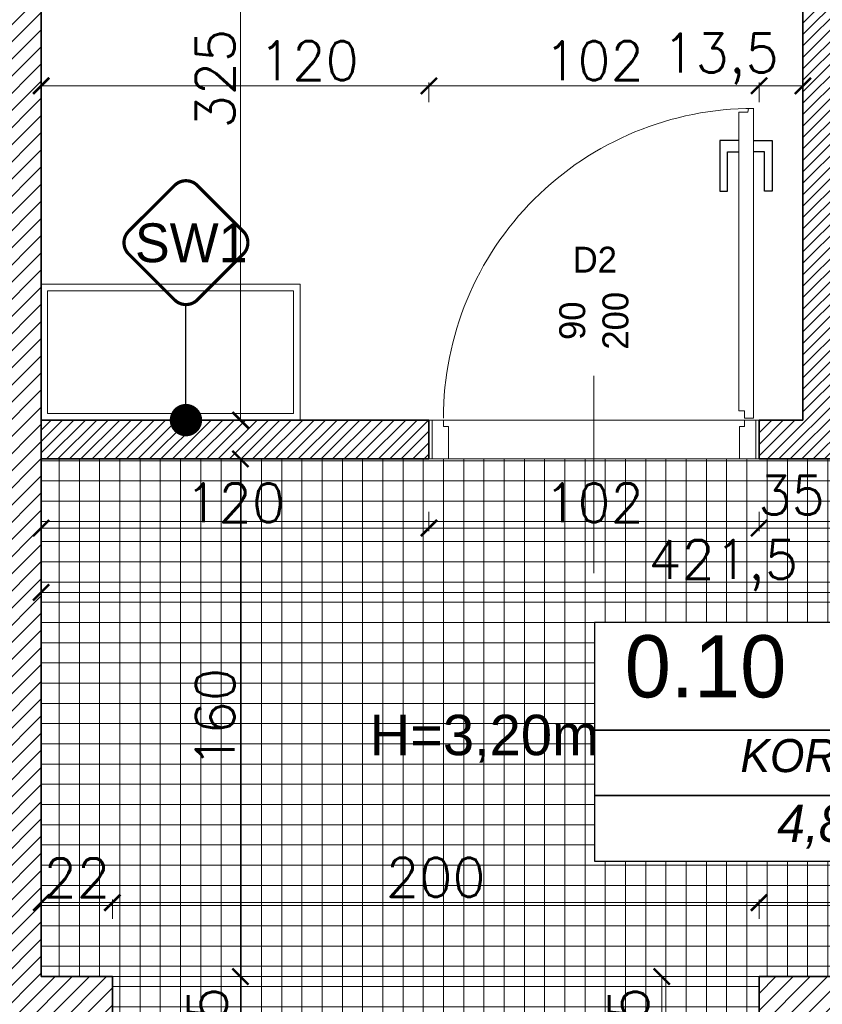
# Model space of a CAD drawing. Header units: millimetres. Extents: x -587 to 358276, y -26688 to 221215.
# Tile 206 of 256: x 11163 to 11411, y 10832 to 11136. Entities that reach past the tile are written whole.
import ezdxf
from ezdxf.lldxf.tags import DXFTag

# ---------------------------------------------------------------- set-up
doc = ezdxf.new("R2010")
doc.units = ezdxf.units.MM
doc.header["$MEASUREMENT"] = 0
for name, color, linetype, lineweight in [('A_istniejące ściany', 7, 'Continuous', 35), ('A_l.przerywana', 250, 'ICAD_ISO03W100', 9), ('A_opisy', 166, 'Continuous', 15), ('A_projektowane sciany', 5, 'Continuous', 35), ('A_wyposażenie', 7, 'Continuous', 9), ('l.przerywana', 104, 'ICAD_ISO03W100', 5), ('l.wypełnien', 253, 'Continuous', 5), ('Nowe_820-G Rysunki Obrazki_Nr_pióra__1', 7, 'Continuous', 13), ('wymiarowanie', 176, 'Continuous', 9)]:
    doc.layers.add(name, color=color, linetype=linetype, lineweight=lineweight)
for name, color, linetype in [('D-opis-elewacja', 104, 'Continuous'), ('D-opis-elewacje', 104, 'Continuous'), ('stolarka', 1, 'Continuous'), ('tabelki opis', 7, 'Continuous')]:
    doc.layers.add(name, color=color, linetype=linetype)
doc.styles.add('styl2', font='simplex.shx')
doc.styles.add('STYL_AUTOMATYCZNY_6', font='txt', dxfattribs={"width": 0.9924})
tags = doc.linetypes.add('ICAD_ISO03W100', pattern=[30, 12, -18]).pattern_tags.tags
tags[6:7] = [DXFTag(74, 4), DXFTag(75, 0), DXFTag(340, '0'), DXFTag(46, 1.0), DXFTag(50, 0.0), DXFTag(44, 0.0), DXFTag(45, 0.0)]
tags[4:5] = [DXFTag(74, 4), DXFTag(75, 0), DXFTag(340, '0'), DXFTag(46, 1.0), DXFTag(50, 0.0), DXFTag(44, 0.0), DXFTag(45, 0.0)]
doc.dimstyles.new('Skala 1-50', dxfattribs={"dimtxt": 12, "dimasz": 5, "dimexe": 1, "dimexo": 1, "dimgap": 1.5, "dimtad": 1, "dimdec": 1, "dimrnd": 0.5, "dimtxsty": 'styl2', "dimblk": 'ARCHTICK', "dimcen": 5, "dimadec": 0, "dimazin": 0, "dimtfac": 1, "dimtdec": 1, "dimtmove": 1, "dimatfit": 3, "dimldrblk": 'ARCHTICK', "dimfxl": 5, "dimfxlon": 1, "dimlwd": -1, "dimlwe": -1, "dimarcsym": 0})
pattern_1 = [(45, (0, 6.0705), (-2.6516504, 2.6516504), [])]

# ---------------------------------------------------------------- blocks, each defined once
blk = doc.blocks.new('_ArchTick')
at = {"color": 0, "linetype": 'ByBlock', "const_width": 0.15}
blk.add_lwpolyline([(-0.5, -0.5), (0.5, 0.5)], dxfattribs=at)
blk = doc.blocks.new('*D3549')
at = {"layer": 'Defpoints', "color": 0}
for p in [(11278.07, 11337.39), (11231, 11012.39), (11278.07, 11012.39)]:
    blk.add_point(p, dxfattribs=at)
at = {"layer": 'wymiarowanie', "color": 0}
for p, q in [((11236, 11337.39), (11230, 11337.39)), ((11231, 11337.39), (11231, 11012.39)), ((11236, 11012.39), (11230, 11012.39))]:
    blk.add_line(p, q, dxfattribs=at)
at = {"layer": 'wymiarowanie', "color": 0, "xscale": 5, "yscale": 5, "zscale": 5}
for p, rotation in [((11231, 11337.39), 90), ((11231, 11012.39), 270)]:
    blk.add_blockref('_ArchTick', p, dxfattribs=dict(at, rotation=rotation))
at = {"layer": 'wymiarowanie', "color": 0, "insert": (11223.2, 11117.94), "char_height": 12, "attachment_point": 5, "rotation": 90, "style": 'styl2'}
blk.add_mtext('325', dxfattribs=at)
blk = doc.blocks.new('*D3554')
at = {"layer": 'Defpoints', "color": 0}
for p in [(11244.47, 11000.39), (11231, 10840.39), (11244.47, 10840.39)]:
    blk.add_point(p, dxfattribs=at)
at = {"layer": 'wymiarowanie', "color": 0}
for p, q in [((11236, 11000.39), (11230, 11000.39)), ((11231, 11000.39), (11231, 10840.39)), ((11236, 10840.39), (11230, 10840.39))]:
    blk.add_line(p, q, dxfattribs=at)
at = {"layer": 'wymiarowanie', "color": 0, "xscale": 5, "yscale": 5, "zscale": 5}
for p, rotation in [((11231, 11000.39), 90), ((11231, 10840.39), 270)]:
    blk.add_blockref('_ArchTick', p, dxfattribs=dict(at, rotation=rotation))
at = {"layer": 'wymiarowanie', "color": 0, "insert": (11223.2, 10920.39), "char_height": 12, "attachment_point": 5, "rotation": 90, "style": 'styl2'}
blk.add_mtext('160', dxfattribs=at)
blk = doc.blocks.new('*D3717')
at = {"layer": 'Defpoints', "color": 0}
for p in [(11219.65, 10840.39), (11219.65, 10798.06), (11231, 10798.06)]:
    blk.add_point(p, dxfattribs=at)
at = {"layer": 'wymiarowanie', "color": 0}
for p, q in [((11226, 10840.39), (11232, 10840.39)), ((11231, 10840.39), (11231, 10798.06)), ((11226, 10798.06), (11232, 10798.06))]:
    blk.add_line(p, q, dxfattribs=at)
at = {"layer": 'wymiarowanie', "color": 0, "xscale": 5, "yscale": 5, "zscale": 5}
for p, rotation in [((11231, 10840.39), 90), ((11231, 10798.06), 270)]:
    blk.add_blockref('_ArchTick', p, dxfattribs=dict(at, rotation=rotation))
at = {"layer": 'wymiarowanie', "color": 0, "insert": (11222.65, 10819.23), "char_height": 12, "attachment_point": 5, "rotation": 90, "style": 'styl2'}
blk.add_mtext('42,5', dxfattribs=at)
blk = doc.blocks.new('*D3991')
at = {"layer": 'Defpoints', "color": 0}
for p in [(11169.43, 11000.39), (11289.26, 11000.39), (11289.26, 10979.03)]:
    blk.add_point(p, dxfattribs=at)
at = {"layer": 'wymiarowanie', "color": 0}
for p, q in [((11169.43, 10984.03), (11169.43, 10978.03)), ((11289.26, 10984.03), (11289.26, 10978.03)), ((11169.43, 10979.03), (11289.26, 10979.03))]:
    blk.add_line(p, q, dxfattribs=at)
at = {"layer": 'wymiarowanie', "color": 0, "xscale": 5, "yscale": 5, "zscale": 5, "rotation": 180}
blk.add_blockref('_ArchTick', (11169.43, 10979.03), dxfattribs=at)
at = {"layer": 'wymiarowanie', "color": 0, "xscale": 5, "yscale": 5, "zscale": 5}
blk.add_blockref('_ArchTick', (11289.26, 10979.03), dxfattribs=at)
at = {"layer": 'wymiarowanie', "color": 0, "insert": (11229.35, 10986.83), "char_height": 12, "attachment_point": 5, "style": 'styl2'}
blk.add_mtext('120', dxfattribs=at)
blk = doc.blocks.new('*D3992')
at = {"layer": 'Defpoints', "color": 0}
for p in [(11289.26, 11000.39), (11391.26, 11000.39), (11391.26, 10979.03)]:
    blk.add_point(p, dxfattribs=at)
at = {"layer": 'wymiarowanie', "color": 0}
for p, q in [((11289.26, 10984.03), (11289.26, 10978.03)), ((11391.26, 10984.03), (11391.26, 10978.03)), ((11289.26, 10979.03), (11391.26, 10979.03))]:
    blk.add_line(p, q, dxfattribs=at)
at = {"layer": 'wymiarowanie', "color": 0, "xscale": 5, "yscale": 5, "zscale": 5, "rotation": 180}
blk.add_blockref('_ArchTick', (11289.26, 10979.03), dxfattribs=at)
at = {"layer": 'wymiarowanie', "color": 0, "xscale": 5, "yscale": 5, "zscale": 5}
blk.add_blockref('_ArchTick', (11391.26, 10979.03), dxfattribs=at)
at = {"layer": 'wymiarowanie', "color": 0, "insert": (11340.26, 10986.83), "char_height": 12, "attachment_point": 5, "style": 'styl2'}
blk.add_mtext('102', dxfattribs=at)
blk = doc.blocks.new('*D3993')
at = {"layer": 'Defpoints', "color": 0}
for p in [(11391.26, 11000.39), (11426.81, 11000.39), (11426.81, 10979.03)]:
    blk.add_point(p, dxfattribs=at)
at = {"layer": 'wymiarowanie', "color": 0}
for p, q in [((11391.26, 10984.03), (11391.26, 10978.03)), ((11426.81, 10984.03), (11426.81, 10978.03)), ((11391.26, 10979.03), (11426.81, 10979.03))]:
    blk.add_line(p, q, dxfattribs=at)
at = {"layer": 'wymiarowanie', "color": 0, "xscale": 5, "yscale": 5, "zscale": 5, "rotation": 180}
blk.add_blockref('_ArchTick', (11391.26, 10979.03), dxfattribs=at)
at = {"layer": 'wymiarowanie', "color": 0, "xscale": 5, "yscale": 5, "zscale": 5}
blk.add_blockref('_ArchTick', (11426.81, 10979.03), dxfattribs=at)
at = {"layer": 'wymiarowanie', "color": 0, "insert": (11409.03, 10987.38), "char_height": 12, "attachment_point": 5, "style": 'styl2'}
blk.add_mtext('35,5', dxfattribs=at)
blk = doc.blocks.new('*D4001')
at = {"layer": 'Defpoints', "color": 0}
for p in [(11169.43, 10990.39), (11590.93, 10984.03), (11590.93, 10959.14)]:
    blk.add_point(p, dxfattribs=at)
at = {"layer": 'wymiarowanie', "color": 0}
for p, q in [((11169.43, 10964.14), (11169.43, 10958.14)), ((11590.93, 10964.14), (11590.93, 10958.14)), ((11169.43, 10959.14), (11590.93, 10959.14))]:
    blk.add_line(p, q, dxfattribs=at)
at = {"layer": 'wymiarowanie', "color": 0, "xscale": 5, "yscale": 5, "zscale": 5, "rotation": 180}
blk.add_blockref('_ArchTick', (11169.43, 10959.14), dxfattribs=at)
at = {"layer": 'wymiarowanie', "color": 0, "xscale": 5, "yscale": 5, "zscale": 5}
blk.add_blockref('_ArchTick', (11590.93, 10959.14), dxfattribs=at)
at = {"layer": 'wymiarowanie', "color": 0, "insert": (11380.18, 10967.5), "char_height": 12, "attachment_point": 5, "style": 'styl2'}
blk.add_mtext('421,5', dxfattribs=at)
blk = doc.blocks.new('*D4003')
at = {"layer": 'Defpoints', "color": 0}
for p in [(11191.45, 10863.25), (11169.43, 10840.39), (11191.45, 10840.39)]:
    blk.add_point(p, dxfattribs=at)
at = {"layer": 'wymiarowanie', "color": 0}
for p, q in [((11169.43, 10858.25), (11169.43, 10864.25)), ((11169.43, 10863.25), (11191.45, 10863.25)), ((11191.45, 10858.25), (11191.45, 10864.25))]:
    blk.add_line(p, q, dxfattribs=at)
at = {"layer": 'wymiarowanie', "color": 0, "xscale": 5, "yscale": 5, "zscale": 5, "rotation": 180}
blk.add_blockref('_ArchTick', (11169.43, 10863.25), dxfattribs=at)
at = {"layer": 'wymiarowanie', "color": 0, "xscale": 5, "yscale": 5, "zscale": 5}
blk.add_blockref('_ArchTick', (11191.45, 10863.25), dxfattribs=at)
at = {"layer": 'wymiarowanie', "color": 0, "insert": (11180.44, 10870.9), "char_height": 12, "attachment_point": 5, "style": 'styl2'}
blk.add_mtext('22', dxfattribs=at)
blk = doc.blocks.new('*D4004')
at = {"layer": 'Defpoints', "color": 0}
for p in [(11391.26, 10863.25), (11191.45, 10840.39), (11391.26, 10840.39)]:
    blk.add_point(p, dxfattribs=at)
at = {"layer": 'wymiarowanie', "color": 0}
for p, q in [((11191.45, 10858.25), (11191.45, 10864.25)), ((11191.45, 10863.25), (11391.26, 10863.25)), ((11391.26, 10858.25), (11391.26, 10864.25))]:
    blk.add_line(p, q, dxfattribs=at)
at = {"layer": 'wymiarowanie', "color": 0, "xscale": 5, "yscale": 5, "zscale": 5, "rotation": 180}
blk.add_blockref('_ArchTick', (11191.45, 10863.25), dxfattribs=at)
at = {"layer": 'wymiarowanie', "color": 0, "xscale": 5, "yscale": 5, "zscale": 5}
blk.add_blockref('_ArchTick', (11391.26, 10863.25), dxfattribs=at)
at = {"layer": 'wymiarowanie', "color": 0, "insert": (11291.35, 10871.05), "char_height": 12, "attachment_point": 5, "style": 'styl2'}
blk.add_mtext('200', dxfattribs=at)
blk = doc.blocks.new('*D4005')
at = {"layer": 'Defpoints', "color": 0}
for p in [(11590.93, 10863.25), (11391.26, 10840.39), (11590.93, 10840.39)]:
    blk.add_point(p, dxfattribs=at)
at = {"layer": 'wymiarowanie', "color": 0}
for p, q in [((11391.26, 10858.25), (11391.26, 10864.25)), ((11391.26, 10863.25), (11590.93, 10863.25)), ((11590.93, 10858.25), (11590.93, 10864.25))]:
    blk.add_line(p, q, dxfattribs=at)
at = {"layer": 'wymiarowanie', "color": 0, "xscale": 5, "yscale": 5, "zscale": 5, "rotation": 180}
blk.add_blockref('_ArchTick', (11391.26, 10863.25), dxfattribs=at)
at = {"layer": 'wymiarowanie', "color": 0, "xscale": 5, "yscale": 5, "zscale": 5}
blk.add_blockref('_ArchTick', (11590.93, 10863.25), dxfattribs=at)
at = {"layer": 'wymiarowanie', "color": 0, "insert": (11491.09, 10871.6), "char_height": 12, "attachment_point": 5, "style": 'styl2'}
blk.add_mtext('199,5', dxfattribs=at)
blk = doc.blocks.new('*D4113')
at = {"layer": 'Defpoints', "color": 0}
for p in [(11391.26, 10840.39), (11361.18, 10798.06), (11391.26, 10798.06)]:
    blk.add_point(p, dxfattribs=at)
at = {"layer": 'wymiarowanie', "color": 0}
for p, q in [((11366.18, 10840.39), (11360.18, 10840.39)), ((11361.18, 10840.39), (11361.18, 10798.06)), ((11366.18, 10798.06), (11360.18, 10798.06))]:
    blk.add_line(p, q, dxfattribs=at)
at = {"layer": 'wymiarowanie', "color": 0, "xscale": 5, "yscale": 5, "zscale": 5}
for p, rotation in [((11361.18, 10840.39), 90), ((11361.18, 10798.06), 270)]:
    blk.add_blockref('_ArchTick', p, dxfattribs=dict(at, rotation=rotation))
at = {"layer": 'wymiarowanie', "color": 0, "insert": (11352.82, 10819.23), "char_height": 12, "attachment_point": 5, "rotation": 90, "style": 'styl2'}
blk.add_mtext('42,5', dxfattribs=at)
blk = doc.blocks.new('*D4140')
at = {"layer": 'Defpoints', "color": 0}
for p in [(11289.26, 11115.71), (11169.43, 11012.39), (11289.26, 11012.39)]:
    blk.add_point(p, dxfattribs=at)
at = {"layer": 'wymiarowanie', "color": 0}
for p, q in [((11169.43, 11110.71), (11169.43, 11116.71)), ((11169.43, 11115.71), (11289.26, 11115.71)), ((11289.26, 11110.71), (11289.26, 11116.71))]:
    blk.add_line(p, q, dxfattribs=at)
at = {"layer": 'wymiarowanie', "color": 0, "xscale": 5, "yscale": 5, "zscale": 5, "rotation": 180}
blk.add_blockref('_ArchTick', (11169.43, 11115.71), dxfattribs=at)
at = {"layer": 'wymiarowanie', "color": 0, "xscale": 5, "yscale": 5, "zscale": 5}
blk.add_blockref('_ArchTick', (11289.26, 11115.71), dxfattribs=at)
at = {"layer": 'wymiarowanie', "color": 0, "insert": (11252.14, 11123.51), "char_height": 12, "attachment_point": 5, "style": 'styl2'}
blk.add_mtext('120', dxfattribs=at)
blk = doc.blocks.new('*D4141')
at = {"layer": 'Defpoints', "color": 0}
for p in [(11391.26, 11115.71), (11289.26, 11012.39), (11391.26, 11012.39)]:
    blk.add_point(p, dxfattribs=at)
at = {"layer": 'wymiarowanie', "color": 0}
for p, q in [((11289.26, 11110.71), (11289.26, 11116.71)), ((11289.26, 11115.71), (11391.26, 11115.71)), ((11391.26, 11110.71), (11391.26, 11116.71))]:
    blk.add_line(p, q, dxfattribs=at)
at = {"layer": 'wymiarowanie', "color": 0, "xscale": 5, "yscale": 5, "zscale": 5, "rotation": 180}
blk.add_blockref('_ArchTick', (11289.26, 11115.71), dxfattribs=at)
at = {"layer": 'wymiarowanie', "color": 0, "xscale": 5, "yscale": 5, "zscale": 5}
blk.add_blockref('_ArchTick', (11391.26, 11115.71), dxfattribs=at)
at = {"layer": 'wymiarowanie', "color": 0, "insert": (11340.26, 11123.51), "char_height": 12, "attachment_point": 5, "style": 'styl2'}
blk.add_mtext('102', dxfattribs=at)
blk = doc.blocks.new('*D4142')
at = {"layer": 'Defpoints', "color": 0}
for p in [(11404.81, 11115.71), (11391.26, 11012.39), (11404.81, 11012.39)]:
    blk.add_point(p, dxfattribs=at)
at = {"layer": 'wymiarowanie', "color": 0}
for p, q in [((11391.26, 11110.71), (11391.26, 11116.71)), ((11391.26, 11115.71), (11404.81, 11115.71)), ((11404.81, 11110.71), (11404.81, 11116.71))]:
    blk.add_line(p, q, dxfattribs=at)
at = {"layer": 'wymiarowanie', "color": 0, "xscale": 5, "yscale": 5, "zscale": 5, "rotation": 180}
blk.add_blockref('_ArchTick', (11391.26, 11115.71), dxfattribs=at)
at = {"layer": 'wymiarowanie', "color": 0, "xscale": 5, "yscale": 5, "zscale": 5}
blk.add_blockref('_ArchTick', (11404.81, 11115.71), dxfattribs=at)
at = {"layer": 'wymiarowanie', "color": 0, "insert": (11379.38, 11124.06), "char_height": 12, "attachment_point": 5, "style": 'styl2'}
blk.add_mtext('13,5', dxfattribs=at)
blk = doc.blocks.new('_Dot')
at = {"color": 0, "linetype": 'ByBlock', "lineweight": -2}
blk.add_line((-0.5, 0), (-1, 0), dxfattribs=at)
at = {"color": 0, "linetype": 'ByBlock', "const_width": 0.5}
blk.add_lwpolyline([(-0.25, 0, 1), (0.25, 0, 1)], format="xyb", close=True, dxfattribs=at)

msp = doc.modelspace()

# ---------------------------------------------------------------- hatches: boundary and pattern name
at = {"layer": 'l.wypełnien'}
h = msp.add_hatch(dxfattribs=at)
h.set_pattern_fill('ANSI31', color=256, scale=30, style=0)
h.set_pattern_definition(pattern_1)
h.paths.add_polyline_path([(11009.41, 10814.15), (11009.41, 10798.06), (11103.57, 10798.06), (11103.57, 10822.61), (11178.57, 10822.61), (11178.57, 10798.06), (11191.45, 10798.06), (11191.45, 10840.39), (11169.43, 10840.39), (11169.43, 11140.39), (11169.43, 11337.39), (11249.87, 11337.39), (11249.87, 11352.63), (11249.87, 11364.48), (11249.87, 11380.57), (11169.43, 11380.57), (11126.25, 11380.57), (11126.25, 11140.39), (11126.25, 10840.39), (11009.41, 10840.39), (11009.41, 10826)])
h.paths.add_polyline_path([(11404.81, 11380.57), (11404.81, 11337.39), (11602.93, 11337.39), (11602.93, 11380.57)])
h.paths.add_polyline_path([(10316.23, 10798.06), (10406.43, 10798.06), (10425.43, 10798.06), (10444.43, 10798.06), (10463.43, 10798.06), (10488.71, 10798.06), (10488.71, 10814.15), (10488.71, 10826), (10488.71, 10840.39), (10316.23, 10840.39)])
h.paths.add_polyline_path([(10717.86, 10798.06), (10854.47, 10798.06), (10854.47, 10840.39), (10717.86, 10840.39)])
h.paths.add_polyline_path([(10643.65, 10840.39), (10643.65, 10826), (10643.65, 10814.15), (10643.65, 10798.06), (10717.86, 10798.06), (10717.86, 10840.39)])
h.paths.add_polyline_path([(11757.87, 11380.57), (11757.87, 11337.39), (11799.42, 11337.39), (11799.42, 11380.57)])
h.paths.add_polyline_path([(10280.43, 10840.39), (10280.43, 10798.06), (10316.23, 10798.06), (10316.23, 10840.39)])
h = msp.add_hatch(dxfattribs=at)
h.set_pattern_fill('ANSI31', color=256, scale=30, style=0)
h.set_pattern_definition(pattern_1)
h.paths.add_polyline_path([(11391.26, 10408.59), (11391.26, 10365.41), (11839.15, 10365.41), (11839.15, 9788.83), (11774.02, 9788.83), (11774.02, 9771.9), (11774.02, 9760.89), (11774.02, 9745.65), (11839.15, 9745.65), (11882.33, 9745.65), (11882.33, 10528.82), (11866.24, 10528.82), (11854.39, 10528.82), (11839.15, 10528.82), (11839.15, 10408.59), (11426.82, 10408.59), (11426.82, 10558.45), (11401.42, 10558.45), (11401.42, 10408.59)])
h.paths.add_polyline_path([(11391.26, 10840.39), (11391.26, 10798.06), (11401.42, 10798.06), (11401.42, 10660.45), (11426.82, 10660.45), (11426.82, 10798.06), (11839.15, 10798.06), (11839.15, 10683.76), (11854.39, 10683.76), (11866.24, 10683.76), (11882.33, 10683.76), (11882.33, 11337.39), (11882.33, 11380.57), (11799.42, 11380.57), (11799.42, 11337.39), (11839.15, 11337.39), (11839.15, 11000.39), (11839.15, 10840.39), (11699.45, 10840.39), (11685.18, 10840.39), (11640.68, 10840.39), (11401.42, 10840.39)])
h.paths.add_polyline_path([(11477.62, 10812.45), (11477.62, 10826), (11497.94, 10826), (11497.94, 10812.45)], flags=16)
h.paths.add_polyline_path([(11438.67, 10826), (11438.67, 10812.45), (11457.3, 10812.45), (11457.3, 10826)], flags=16)
h.paths.add_polyline_path([(11429.29, 9745.65), (11429.29, 9788.83), (11384.13, 9788.83), (11384.13, 9745.65)])
h.paths.add_polyline_path([(11624.02, 9745.65), (11624.02, 9788.83), (11579.29, 9788.83), (11579.29, 9745.65)])
h = msp.add_hatch(dxfattribs=at)
h.set_pattern_fill('ANSI31', color=5, scale=20, style=0)
h.set_pattern_definition([(45, (0, 6.0705), (-1.76776695, 1.76776695), [])])
h.paths.add_polyline_path([(11528.81, 11012.39), (11528.81, 11000.39), (11590.93, 11000.39), (11590.93, 10990.39), (11602.93, 10990.39), (11602.93, 11000.39), (11616.93, 11000.39), (11616.93, 11012.39), (11602.93, 11012.39), (11602.93, 11120.39), (11839.15, 11120.39), (11839.15, 11132.39), (11590.93, 11132.39), (11590.93, 11012.39)])
h.paths.add_polyline_path([(11391.26, 11000.39), (11391.26, 11012.39), (11404.81, 11012.39), (11404.81, 11337.39), (11416.81, 11337.39), (11416.81, 11012.39), (11426.81, 11012.39), (11426.81, 11000.39)])
h.paths.add_polyline_path([(11708.93, 11000.39), (11708.93, 11012.39), (11839.15, 11012.39), (11839.15, 11000.39), (11734.93, 11000.39), (11734.93, 10990.39), (11722.93, 10990.39), (11722.93, 11000.39)])
h.paths.add_polyline_path([(11289.26, 11000.39), (11289.26, 11012.39), (11169.43, 11012.39), (11169.43, 11000.39)])
h.paths.add_polyline_path([(11734.93, 10840.39), (11734.93, 10898.39), (11722.93, 10898.39), (11722.93, 10840.39)])
h.paths.add_polyline_path([(11602.93, 10840.39), (11602.93, 10888.39), (11590.93, 10888.39), (11590.93, 10840.39)])
h = msp.add_hatch(dxfattribs=at)
h.set_pattern_fill('ANSI37', color=254, scale=50, angle=45, style=0)
h.set_pattern_definition([(90, (0, 6.0705), (-6.25, 4e-16), []), (180, (0, 6.0705), (-8e-16, -6.25), [])])
h.paths.add_polyline_path([(11094.39, 10798.06), (11401.42, 10798.06), (11401.42, 10408.59), (11094.39, 10408.59)])
h.paths.add_polyline_path([(11175.12, 10581.01), (11339.86, 10581.01), (11339.86, 10601.28), (11175.12, 10601.28)], flags=16)
h.paths.add_polyline_path([(11175.12, 10560.73), (11339.86, 10560.73), (11339.86, 10581.01), (11175.12, 10581.01)], flags=16)
h.paths.add_polyline_path([(11258.28, 10634.55), (11175.12, 10634.55), (11175.12, 10601.28), (11258.28, 10601.28)], flags=16)
h.paths.add_polyline_path([(11590.93, 10840.39), (11169.43, 10840.39), (11169.43, 11000.39), (11590.93, 11000.39)])
h.paths.add_polyline_path([(11340.41, 10876.03), (11505.14, 10876.03), (11505.14, 10896.31), (11340.41, 10896.31)], flags=16)
h.paths.add_polyline_path([(11340.41, 10896.31), (11505.14, 10896.31), (11505.14, 10916.58), (11340.41, 10916.58)], flags=16)
h.paths.add_polyline_path([(11423.57, 10949.85), (11340.41, 10949.85), (11340.41, 10916.58), (11423.57, 10916.58)], flags=16)
h.paths.add_polyline_path([(11559.93, 10942.39), (11546.93, 10942.39), (11546.93, 10916.39), (11559.93, 10916.39)], flags=16)
h.paths.add_polyline_path([(11585.93, 10929.39), (11559.93, 10929.39), (11559.93, 10916.39), (11585.93, 10916.39)], flags=16)
h.paths.add_polyline_path([(11585.93, 10942.39), (11559.93, 10942.39), (11559.93, 10929.39), (11585.93, 10929.39)], flags=16)
h.paths.add_polyline_path([(11191.45, 10840.39), (11391.26, 10840.39), (11391.26, 10798.06), (11191.45, 10798.06)])

# ---------------------------------------------------------------- linework, layer by layer
at = {"color": 5, "lineweight": 9}
for points in [[(11295.31, 11010.42), (11293.79, 11010.42), (11293.79, 11012.39), (11290.26, 11012.39), (11290.26, 11000.39), (11295.31, 11000.39), (11295.31, 11010.42)], [(11385.26, 11010.42), (11386.77, 11010.42), (11386.77, 11012.39), (11390.31, 11012.39), (11390.31, 11000.39), (11385.26, 11000.39), (11385.26, 11010.42)]]:
    msp.add_lwpolyline(points, dxfattribs=at)
at = {"layer": 'A_istniejące ściany', "color": 7}
for points in [[(11169.43, 10840.39), (11169.43, 11140.39)], [(11169.43, 11140.39), (11169.43, 10840.39)], [(11191.45, 10840.39), (11169.43, 10840.39)], [(11191.45, 10798.06), (11191.45, 10840.39)], [(11391.26, 10798.06), (11391.26, 10840.39)], [(11699.45, 10840.39), (11401.42, 10840.39)]]:
    msp.add_lwpolyline(points, dxfattribs=at)
at = {"layer": 'A_istniejące ściany', "color": 7, "ltscale": 15}
msp.add_lwpolyline([(11391.26, 10840.39), (11401.42, 10840.39)], dxfattribs=at)
at = {"layer": 'A_l.przerywana', "color": 5, "ltscale": 0.3}
for points in [[(11289.26, 11012.39), (11289.26, 11000.39)], [(11391.26, 11000.39), (11391.26, 11012.39)]]:
    msp.add_lwpolyline(points, dxfattribs=at)
msp.add_lwpolyline([(11289.26, 11000.39), (11289.26, 11012.39), (11391.26, 11012.39), (11391.26, 11000.39)], close=True, dxfattribs=at)
at = {"layer": 'A_opisy'}
msp.add_line((11340.26, 10965.11), (11340.26, 11030.11), dxfattribs=at)
at = {"layer": 'A_opisy', "ltscale": 0.3}
for points in [[(11327.26, 11056.11), (11327.26, 11030.11), (11340.26, 11030.11), (11340.26, 11056.11)], [(11340.26, 11056.11), (11340.26, 11030.11), (11353.26, 11030.11), (11353.26, 11056.11)]]:
    msp.add_lwpolyline(points, close=True, dxfattribs=at)
at = {"layer": 'A_projektowane sciany', "color": 5}
for p, q in [((11404.81, 11337.39), (11404.81, 11012.39)), ((11289.26, 11012.39), (11169.43, 11012.39)), ((11289.26, 11012.39), (11289.26, 11000.39)), ((11404.81, 11012.39), (11391.26, 11012.39)), ((11391.26, 11012.39), (11391.26, 11000.39)), ((11289.26, 11000.39), (11169.43, 11000.39)), ((11426.81, 11000.39), (11391.26, 11000.39))]:
    msp.add_line(p, q, dxfattribs=at)
at = {"layer": 'A_wyposażenie'}
msp.add_lwpolyline([(11249.43, 11054.39), (11169.43, 11054.39), (11169.43, 11012.39), (11249.43, 11012.39), (11249.43, 11054.39)], dxfattribs=at)
at = {"layer": 'A_wyposażenie', "linetype": 'ICAD_ISO03W100', "ltscale": 0.3}
msp.add_lwpolyline([(11247.43, 11052.39), (11171.43, 11052.39), (11171.43, 11014.39), (11247.43, 11014.39)], close=True, dxfattribs=at)
at = {"layer": 'D-opis-elewacja', "color": 5}
msp.add_lwpolyline([(11214.17, 11022.39), (11214.17, 11032.39), (11214.17, 11048.1)], dxfattribs=at)
at = {"layer": 'D-opis-elewacje', "color": 5, "const_width": 1}
msp.add_lwpolyline([(11196.49, 11063.71), (11210.64, 11049.57, 0.414214), (11217.71, 11049.57), (11231.85, 11063.71, 0.414214), (11231.85, 11070.78), (11217.71, 11084.92, 0.414214), (11210.64, 11084.92), (11196.49, 11070.78, 0.414214)], format="xyb", close=True, dxfattribs=at)
at = {"layer": 'l.przerywana', "color": 7, "ltscale": 0.3}
msp.add_lwpolyline([(11191.45, 10840.39), (11391.26, 10840.39), (11391.26, 10798.06), (11191.45, 10798.06)], close=True, dxfattribs=at)
at = {"layer": 'stolarka', "color": 5, "lineweight": 9}
msp.add_lwpolyline([(11386.72, 11012.97), (11389.51, 11012.97), (11389.51, 11108.74), (11388.01, 11108.72), (11387.83, 11107.58), (11384.98, 11107.58), (11384.98, 11015.27), (11386.72, 11015.27), (11386.72, 11012.97)], dxfattribs=at)
at = {"layer": 'stolarka', "color": 5}
for points in [[(11384.98, 11098.82), (11379.18, 11098.82), (11379.18, 11083.16), (11381.5, 11083.16), (11381.5, 11095.34), (11384.98, 11095.34)], [(11389.51, 11098.82), (11395.31, 11098.82), (11395.31, 11083.16), (11392.99, 11083.16), (11392.99, 11095.34), (11389.51, 11095.34)]]:
    msp.add_lwpolyline(points, dxfattribs=at)
at = {"layer": 'stolarka', "color": 5, "linetype": 'ICAD_ISO03W100', "lineweight": 13, "ltscale": 0.3}
msp.add_arc((11389.51, 11012.97), 95.77, 89.9469, 179.9997, dxfattribs=at)
at = {"layer": 'tabelki opis', "color": 7}
for points in [[(11423.57, 10949.85), (11340.41, 10949.85), (11340.41, 10916.58), (11423.57, 10916.58), (11423.57, 10949.85)], [(11340.41, 10896.31), (11505.14, 10896.31), (11505.14, 10916.58), (11340.41, 10916.58), (11340.41, 10896.31)], [(11340.41, 10876.03), (11505.14, 10876.03), (11505.14, 10896.31), (11340.41, 10896.31), (11340.41, 10876.03)]]:
    msp.add_lwpolyline(points, dxfattribs=at)

# ---------------------------------------------------------------- block references
at = {"layer": 'D-opis-elewacja', "color": 5, "xscale": 9.999999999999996, "yscale": 10, "zscale": 10, "rotation": -90}
msp.add_blockref('_Dot', (11214.17, 11012.39), dxfattribs=at)

# ---------------------------------------------------------------- texts
at = {"layer": 'Nowe_820-G Rysunki Obrazki_Nr_pióra__1', "color": 7, "linetype": 'Continuous', "lineweight": 13, "insert": (11270.94, 10906.49), "char_height": 12.5, "attachment_point": 7, "style": 'STYL_AUTOMATYCZNY_6'}
msp.add_mtext('\\A1;{\\pql;\\fArial|b0|i0|c238|p0;\\W0.992400;H=3,20m}', dxfattribs=at)
at = {"layer": 'tabelki opis', "color": 7, "attachment_point": 1}
for s, insert, char_height, width in [('{\\fCentury Gothic|b0|i0|c238|p34;0.10}', (11349.74, 10945.89), 19.2, 56.7), ('\\pxqc;{\\fCentury Gothic|b0|i1|c238|p34;KORYTARZ}', (11340.41, 10913.82), 10.24, 164.736), ('{\\fCentury Gothic|b0|i1|c238|p34;4,82 m²}', (11396.87, 10893.55), 11.52, 68.7387)]:
    msp.add_mtext(s, dxfattribs=dict(at, insert=insert, char_height=char_height, width=width))
at = {"layer": 'wymiarowanie', "color": 5, "insert": (11198.44, 11073.21), "char_height": 12, "width": 36.658, "attachment_point": 1}
msp.add_mtext('{\\fCentury Gothic|b0|i0|c238|p0;SW1}', dxfattribs=at)

# ---------------------------------------------------------------- dimensions: what is measured, and where the dimension line sits
at = {"layer": 'wymiarowanie'}
dim = msp.add_linear_dim(base=(11231, 11012.39), p1=(11278.07, 11337.39), p2=(11278.07, 11012.39), angle=90, dimstyle='Skala 1-50', dxfattribs=at)
dim.commit()
dim.dimension.update_dxf_attribs({"geometry": '*D3549', "text_midpoint": (11231, 11117.94), "dimtype": 160})
for base, p1, p2, picture, middle in [((11289.26, 11115.71), (11169.43, 11012.39), (11289.26, 11012.39), '*D4140', (11252.14, 11115.71)), ((11404.8055, 11115.7058), (11391.2588, 11012.3934), (11404.8055, 11012.3934), '*D4142', (11379.3804, 11115.7058))]:
    dim = msp.add_linear_dim(base=base, p1=p1, p2=p2, dimstyle='Skala 1-50', dxfattribs=at)
    dim.commit()
    dim.dimension.update_dxf_attribs({"geometry": picture, "text_midpoint": middle, "dimtype": 160})
for base, p1, p2, picture, middle in [((11231, 10840.39), (11244.47, 11000.39), (11244.47, 10840.39), '*D3554', (11223.2, 10920.39)), ((11231, 10798.06), (11219.65, 10840.39), (11219.65, 10798.06), '*D3717', (11222.65, 10819.23)), ((11361.18, 10798.06), (11391.26, 10840.39), (11391.26, 10798.06), '*D4113', (11352.82, 10819.23))]:
    dim = msp.add_linear_dim(base=base, p1=p1, p2=p2, angle=90, dimstyle='Skala 1-50', dxfattribs=at)
    dim.commit()
    dim.dimension.update_dxf_attribs({"geometry": picture, "text_midpoint": middle})
for base, p1, p2, picture, middle in [((11289.26, 10979.03), (11169.43, 11000.39), (11289.26, 11000.39), '*D3991', (11229.35, 10986.83)), ((11391.26, 10979.03), (11289.26, 11000.39), (11391.26, 11000.39), '*D3992', (11340.26, 10986.83)), ((11426.8055, 10979.0258), (11391.2588, 11000.3934), (11426.8055, 11000.3934), '*D3993', (11409.0321, 10987.3783)), ((11590.93, 10959.14), (11169.43, 10990.39), (11590.93, 10984.03), '*D4001', (11380.18, 10967.5)), ((11191.45, 10863.25), (11169.43, 10840.39), (11191.45, 10840.39), '*D4003', (11180.44, 10870.9)), ((11391.26, 10863.25), (11191.45, 10840.39), (11391.26, 10840.39), '*D4004', (11291.35, 10871.05)), ((11590.93, 10863.25), (11391.26, 10840.39), (11590.93, 10840.39), '*D4005', (11491.09, 10871.6))]:
    dim = msp.add_linear_dim(base=base, p1=p1, p2=p2, dimstyle='Skala 1-50', dxfattribs=at)
    dim.commit()
    dim.dimension.update_dxf_attribs({"geometry": picture, "text_midpoint": middle})

# ---------------------------------------------------------------- next in the draw order: texts
at = {"layer": 'A_opisy', "ltscale": 0.3, "insert": (11340.26, 11043.11), "char_height": 8, "width": 26, "attachment_point": 5, "rotation": 90, "bg_fill": 2}
msp.add_mtext('\\pxqc;{\\fCentury Gothic|b0|i0|c238|p0;90\\P200}', dxfattribs=at)

# ---------------------------------------------------------------- next in the draw order: linework, layer by layer
at = {"layer": 'A_opisy', "lineweight": 30, "ltscale": 0.3}
msp.add_lwpolyline([(11327.26, 11069.11), (11353.26, 11069.11), (11353.26, 11056.11), (11327.26, 11056.11)], close=True, dxfattribs=at)

# ---------------------------------------------------------------- next in the draw order: texts
at = {"layer": 'A_opisy', "ltscale": 0.3, "insert": (11340.52, 11061.99), "char_height": 8, "width": 26, "attachment_point": 5, "bg_fill": 2}
msp.add_mtext('\\pxqc;{\\fCentury Gothic|b0|i0|c238|p0;D2}', dxfattribs=at)

# ---------------------------------------------------------------- next in the draw order: dimensions: what is measured, and where the dimension line sits
at = {"layer": 'wymiarowanie'}
dim = msp.add_linear_dim(base=(11391.26, 11115.71), p1=(11289.26, 11012.39), p2=(11391.26, 11012.39), dimstyle='Skala 1-50', dxfattribs=at)
dim.commit()
dim.dimension.update_dxf_attribs({"geometry": '*D4141', "text_midpoint": (11340.26, 11123.51)})

doc.saveas('drawing.dxf')
